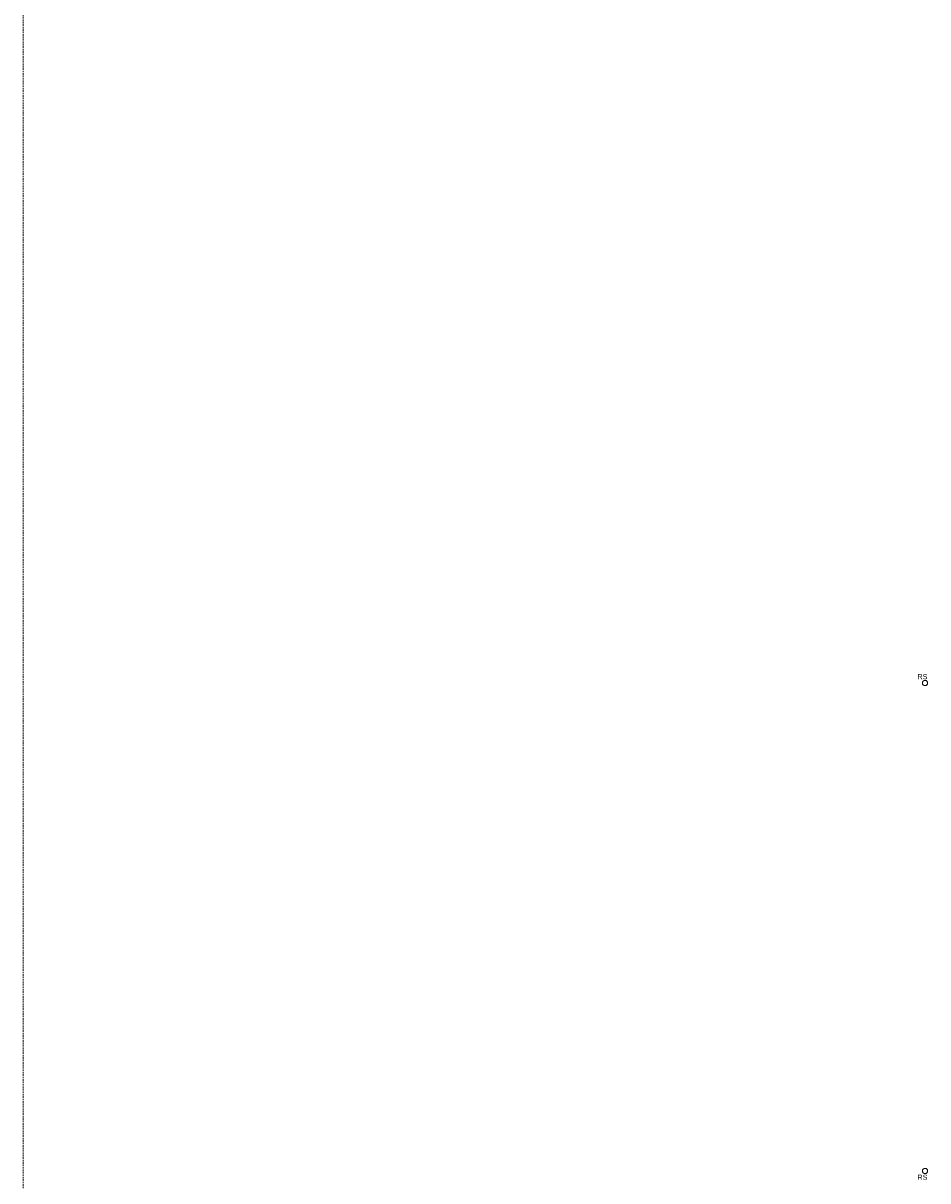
# Model space of a CAD drawing. Header units: millimetres. Extents: x 167773 to 185035, y -114105 to -66770.
# Tile 57 of 114: x 167773 to 171302, y -94285 to -89769. Entities that reach past the tile are written whole.
import ezdxf

# ---------------------------------------------------------------- set-up
doc = ezdxf.new("R2010")
doc.units = ezdxf.units.MM
doc.linetypes.add('HIDDEN', pattern=[9.525, 6.35, -3.175])
doc.layers.add('a-op_text', color=7, linetype='Continuous', lineweight=9)
doc.layers.add('b-widokowa', color=7, linetype='Continuous', lineweight=9)
doc.layers.add('x-revclouds', color=190, linetype='HIDDEN', lineweight=9, plot=False)
doc.styles.add('PPAB_100', font='arial.ttf', dxfattribs={"height": 18})

msp = doc.modelspace()

# ---------------------------------------------------------------- linework, layer by layer
at = {"layer": 'b-widokowa', "ltscale": 0.5}
for centre in [(171291.4, -92343.1), (171291.4, -94246.7)]:
    msp.add_circle(centre, 10, dxfattribs=at)
at = {"layer": 'x-revclouds'}
msp.add_lwpolyline([(182773.4, -99104.9), (167773.4, -99104.9), (167773.4, -89104.9), (182773.4, -89104.9)], close=True, dxfattribs=at)
msp.add_lwpolyline([(182773.4, -99104.9), (167773.4, -99104.9), (167773.4, -89104.9), (182773.4, -89104.9)], close=True, dxfattribs=at)

# ---------------------------------------------------------------- texts
at = {"layer": 'a-op_text', "ltscale": 0.5, "char_height": 20, "width": 60, "attachment_point": 5, "style": 'PPAB_100'}
for insert in [(171281.4, -92318.6), (171281.4, -94271.2)]:
    msp.add_mtext('RS', dxfattribs=dict(at, insert=insert))

doc.saveas('drawing.dxf')
